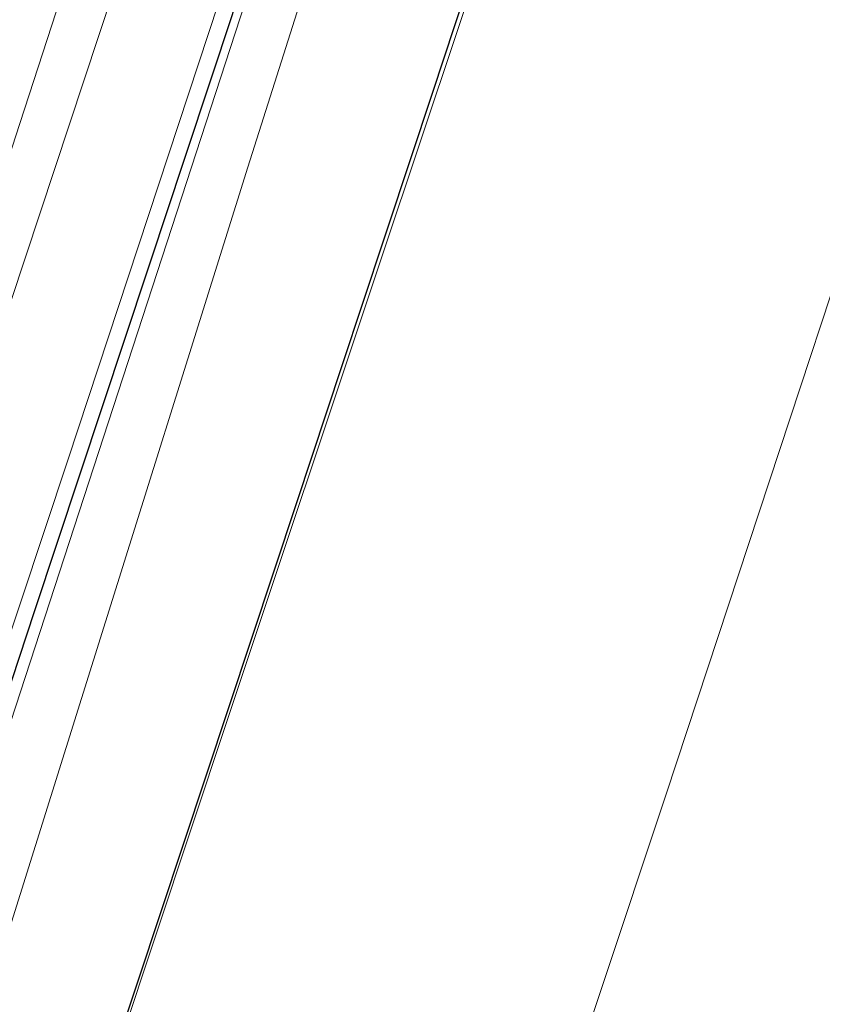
# Model space of a CAD drawing. Header units: metres. Extents: x 102313 to 104557, y 415820 to 422103.
# Tile 236 of 256: x 103529 to 103557, y 418464 to 418498. Entities that reach past the tile are written whole.
import ezdxf

# ---------------------------------------------------------------- set-up
doc = ezdxf.new("R2010")
doc.units = ezdxf.units.M
doc.header["$MEASUREMENT"] = 0
for name, color, linetype, lineweight in [('Berm', 92, 'Continuous', 0), ('N-WE-VH-KANTVERHARDING-GD', 6, 'Continuous', 30), ('Oever_slootkant', 92, 'Continuous', 0), ('water', 2, 'Continuous', 0), ('Wegdeel', 254, 'Continuous', 0)]:
    doc.layers.add(name, color=color, linetype=linetype, lineweight=lineweight)

msp = doc.modelspace()

# ---------------------------------------------------------------- linework, layer by layer
at = {"layer": 'Berm', "flags": 128}
msp.add_lwpolyline([(103581.841, 418631.035), (103578.961, 418619.432), (103575.624, 418608.996), (103570.721, 418593.795), (103566.644, 418581.937), (103558.549, 418558.044), (103553.377, 418541.903), (103548.299, 418527.261), (103542.539, 418509.699), (103537.347, 418493.316), (103531.574, 418474.871), (103526.836, 418459.746), (103521.403, 418443.288), (103515.327, 418426.179), (103507.805, 418404.257)], dxfattribs=at)
at = {"layer": 'N-WE-VH-KANTVERHARDING-GD', "flags": 128}
for points in [[(103556.462, 418558.635), (103554.918, 418553.879), (103553.372, 418549.124), (103551.824, 418544.369), (103550.273, 418539.616), (103548.721, 418534.862), (103547.166, 418530.11), (103545.609, 418525.358), (103544.05, 418520.607), (103542.489, 418515.857), (103540.925, 418511.107), (103539.359, 418506.358), (103537.791, 418501.61), (103536.221, 418496.863), (103534.998, 418493.167), (103534.649, 418492.116), (103533.076, 418487.37), (103531.504, 418482.624), (103529.931, 418477.878), (103528.358, 418473.131), (103526.785, 418468.385), (103525.212, 418463.639)], [(103557.794, 418538.647), (103556.243, 418533.896), (103554.689, 418529.145), (103553.133, 418524.394), (103551.575, 418519.645), (103550.015, 418514.896), (103548.453, 418510.148), (103546.888, 418505.401), (103545.322, 418500.654), (103545.299, 418500.584), (103543.753, 418495.908), (103542.182, 418491.163), (103542.069, 418490.824), (103540.609, 418486.418), (103539.036, 418481.671), (103537.464, 418476.925), (103535.891, 418472.179), (103534.318, 418467.433), (103532.745, 418462.687)]]:
    msp.add_lwpolyline(points, dxfattribs=at)
at = {"layer": 'Oever_slootkant', "flags": 128}
for points in [[(103625.762, 418800), (103613.775, 418759.274), (103602.302, 418721.937), (103591.783, 418688.66), (103578.813, 418647.972), (103568.287, 418614.45), (103562.252, 418594.938), (103546.258, 418546.566), (103529.286, 418494.368), (103528.491, 418491.923)], [(103506.385, 418404.71), (103513.761, 418426.709), (103522.339, 418453.265), (103538.946, 418504.236), (103549.234, 418535.08), (103560.251, 418568.199), (103581.841, 418631.035)]]:
    msp.add_lwpolyline(points, dxfattribs=at)
at = {"layer": 'water', "flags": 128}
for points in [[(103631.23, 418800), (103629.607, 418794.522), (103616.18, 418750.006), (103601.946, 418703.058), (103589.929, 418664.884), (103574.145, 418615.28), (103561.193, 418574.216), (103545.376, 418526.475), (103531.118, 418483.181), (103517.124, 418441.049), (103497.729, 418381.885), (103490.097, 418359.241), (103473.062, 418308.424), (103462.134, 418275.349), (103457.838, 418262.78), (103454.74, 418253.145), (103452.678, 418245.498), (103451.178, 418241.383), (103450.991, 418240.543), (103448.523, 418234.628), (103446.279, 418227.408), (103444.16, 418219.899)], [(103627.34, 418800), (103623.871, 418788.403), (103616.195, 418763.046), (103607.118, 418732.703), (103598.962, 418706.738), (103591.179, 418681.225), (103580.575, 418646.983), (103565.723, 418601.135), (103553.759, 418563.813), (103539.817, 418520.986), (103525.55, 418477.88), (103509.538, 418429.885), (103501.435, 418404.771), (103495.029, 418385.919), (103487.409, 418363.099)]]:
    msp.add_lwpolyline(points, dxfattribs=at)
at = {"layer": 'Wegdeel', "flags": 128}
for points in [[(103527.451, 418398.063), (103536.402, 418425.139), (103545.024, 418450.996), (103551.874, 418471.583), (103562.228, 418503.001), (103566.983, 418517.306), (103571.981, 418532.74), (103584.288, 418570.496), (103590.927, 418591.016), (103597.911, 418612.728), (103605.188, 418635.945), (103610.629, 418652.851), (103617.324, 418674.574), (103622.351, 418690.821), (103627.901, 418709.141), (103634.077, 418729.264), (103640.591, 418750), (103645.234, 418765.735), (103652.18, 418788.437), (103655.602, 418800)], [(103512.95, 418402.635), (103516.43, 418412.746), (103524.4, 418437.03), (103530.47, 418455.553), (103536.621, 418474.075), (103542.007, 418490.243), (103553.86, 418525.732), (103559.701, 418543.88), (103564.606, 418558.935), (103570.09, 418575.814), (103578.727, 418602.654), (103584.824, 418621.697), (103592.387, 418645.427), (103599.347, 418667.44), (103605.164, 418686.26)]]:
    msp.add_lwpolyline(points, dxfattribs=at)

doc.saveas('drawing.dxf')
